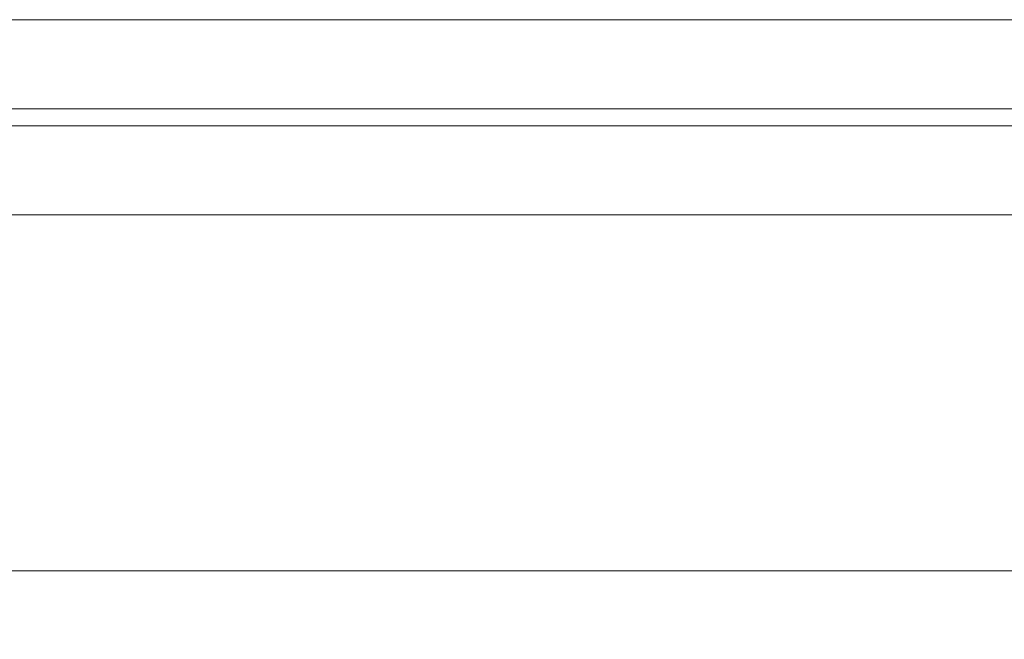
# Model space of a CAD drawing. Header units: inches. Extents: x 34737 to 291769, y 4926 to 74566.
# Tile 147 of 256: x 254589 to 254622, y 31112 to 31133. Entities that reach past the tile are written whole.
import ezdxf

# ---------------------------------------------------------------- set-up
doc = ezdxf.new("R2010")
doc.units = ezdxf.units.IN
doc.header["$LTSCALE"] = 300
doc.layers.add('_MB_szklo_0.15', color=142, linetype='Continuous', lineweight=15)

msp = doc.modelspace()

# ---------------------------------------------------------------- linework, layer by layer
at = {"layer": '_MB_szklo_0.15'}
for points in [[(254594.379, 31129.875), (253905.879, 31129.875), (253905.879, 31132.875), (254594.379, 31132.875)], [(254594.379, 31129.875), (254639.379, 31129.875), (254639.379, 31132.875), (254594.379, 31132.875)], [(254594.379, 31129.305), (253905.879, 31129.305), (253905.879, 31129.875), (254594.379, 31129.875)], [(254594.379, 31129.305), (254639.379, 31129.305), (254639.379, 31129.875), (254594.379, 31129.875)], [(254594.379, 31126.305), (253905.879, 31126.305), (253905.879, 31129.305), (254594.379, 31129.305)], [(254594.379, 31126.305), (254639.379, 31126.305), (254639.379, 31129.305), (254594.379, 31129.305)], [(254594.379, 31111.305), (253905.879, 31111.305), (253905.879, 31114.305), (254594.379, 31114.305)], [(254594.379, 31111.305), (254639.379, 31111.305), (254639.379, 31114.305), (254594.379, 31114.305)]]:
    msp.add_lwpolyline(points, dxfattribs=at)

doc.saveas('drawing.dxf')
